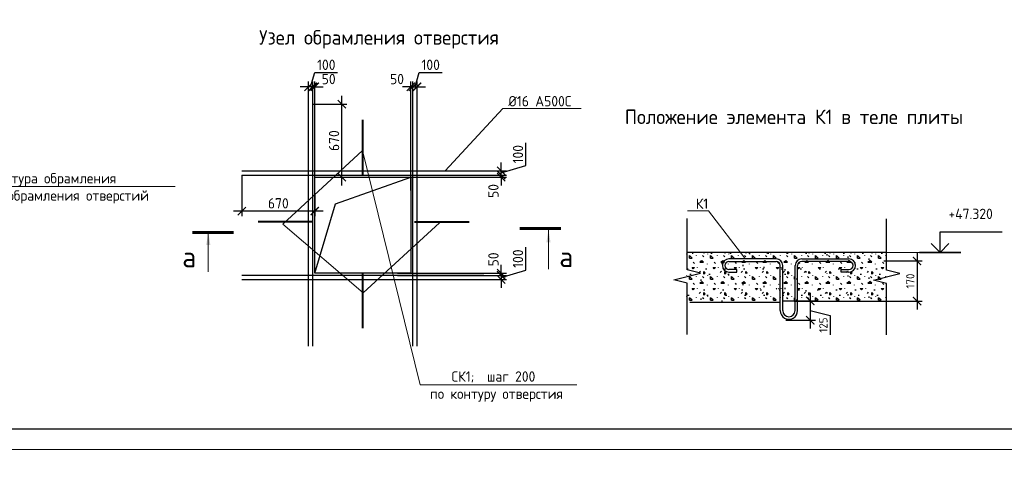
# Model space of a CAD drawing. Header units: millimetres. Extents: x -5898314 to 1055204, y -720802 to 1562611.
# Tile 252 of 256: x -70362 to -46559, y -111460 to -100546. Entities that reach past the tile are written whole.
import ezdxf
from ezdxf import colors
from ezdxf.entities.mleader import LeaderData, LeaderLine
from ezdxf.math import Vec2, Vec3

# ---------------------------------------------------------------- set-up
doc = ezdxf.new("R2010")
doc.units = ezdxf.units.MM
for name, color, linetype, lineweight in [('0 Фундамент', 5, 'Continuous', 30), ('_0.5', 94, 'Continuous', 50), ('A-ANNO-NOTE-1', 7, 'Continuous', 35), ('A-ANNO-NOTE-2', 7, 'Continuous', 18), ('G-ANNO-DIMS', 7, 'Continuous', 9), ('G-ANNO-DIMS-1', 7, 'Continuous', 18), ('Арм_хомуты', 133, 'Continuous', 18), ('Петля', 7, 'Continuous', 30), ('подоснова', 151, 'Continuous', 5), ('поз.', 2, 'Continuous', 25), ('размер', 1, 'Continuous', 25), ('РАЗМЕРЫ', 1, 'Continuous', 9), ('ТОНКИЕ', 7, 'Continuous', 9), ('Узлы', 7, 'Continuous', 0)]:
    doc.layers.add(name, color=color, linetype=linetype, lineweight=lineweight)
doc.layers.add('5Dimension', color=3, linetype='Continuous')
doc.layers.add('ТОЛСТЫЕ_ОСНОВНЫЕ', color=6, linetype='Continuous')
doc.styles.add('GOST-2.304_Type-B', font='GOST_Common.ttf')
doc.styles.add('ISOCPEUR', font='GOST_Common.ttf', dxfattribs={"height": 450})
doc.dimstyles.new('СПДС', dxfattribs={"dimscale": 100, "dimtxt": 2.5, "dimasz": 2, "dimexe": 1.25, "dimexo": 0, "dimtad": 1, "dimdec": 0, "dimrnd": 5, "dimtxsty": 'GOST-2.304_Type-B', "dimblk": 'ARCHTICK', "dimcen": 2.5, "dimdle": 2, "dimclrd": 1, "dimclre": 1, "dimclrt": 1, "dimadec": 0, "dimazin": 2, "dimtfac": 0.75, "dimtdec": 0, "dimtmove": 1, "dimatfit": 3, "dimfxl": 1, "dimtfillclr": 256, "dimtolj": 1, "dimarcsym": 1})

# ---------------------------------------------------------------- blocks, each defined once
blk = doc.blocks.new('*U1581')
at = {"layer": 'ТОЛСТЫЕ_ОСНОВНЫЕ', "color": 6}
blk.add_lwpolyline([(20, 5), (886, 5), (886, 415), (20, 415)], close=True, dxfattribs=at)
at = {"layer": 'ТОНКИЕ'}
blk.add_lwpolyline([(0, 0), (891, 0), (891, 420), (0, 420)], close=True, dxfattribs=at)
blk = doc.blocks.new('_ArchTick')
at = {"color": 0, "linetype": 'ByBlock', "const_width": 0.15}
blk.add_lwpolyline([(-0.5, -0.5), (0.5, 0.5)], dxfattribs=at)
blk = doc.blocks.new('*D982')
at = {"layer": 'DEFPOINTS', "color": 0, "lineweight": 0, "transparency": 16777216}
for p in [(-63279, -102587), (-62575, -102587), (-63229, -104350)]:
    blk.add_point(p, dxfattribs=at)
at = {"layer": 'размер', "color": 1, "lineweight": -2, "transparency": 16777216}
for p, q in [((-63279, -102587), (-62450, -102587)), ((-62575, -104550), (-62575, -102387)), ((-63229, -104350), (-62450, -104350))]:
    blk.add_line(p, q, dxfattribs=at)
at = {"layer": 'размер', "color": 1, "lineweight": -2, "transparency": 16777216, "xscale": 200, "yscale": 200, "zscale": 200}
for p, rotation in [((-62575, -102587), 90), ((-62575, -104350), 270)]:
    blk.add_blockref('_ArchTick', p, dxfattribs=dict(at, rotation=rotation))
at = {"layer": 'размер', "color": 1, "lineweight": 0, "transparency": 16777216, "insert": (-62763, -103469), "char_height": 250, "attachment_point": 5, "rotation": 90, "style": 'GOST-2.304_Type-B'}
blk.add_mtext('\\A1;670', dxfattribs=at)
blk = doc.blocks.new('*D983')
at = {"layer": 'DEFPOINTS', "color": 0, "lineweight": 0, "transparency": 16777216}
for p in [(-64992, -104300), (-63229, -104764), (-64992, -105172)]:
    blk.add_point(p, dxfattribs=at)
at = {"layer": 'размер', "color": 1, "lineweight": -2, "transparency": 16777216}
for p, q in [((-64992, -104300), (-64992, -105297)), ((-63229, -104764), (-63229, -105297)), ((-63029, -105172), (-65192, -105172))]:
    blk.add_line(p, q, dxfattribs=at)
at = {"layer": 'размер', "color": 1, "lineweight": -2, "transparency": 16777216, "xscale": 200, "yscale": 200, "zscale": 200, "rotation": 180}
blk.add_blockref('_ArchTick', (-64992, -105172), dxfattribs=at)
at = {"layer": 'размер', "color": 1, "lineweight": -2, "transparency": 16777216, "xscale": 200, "yscale": 200, "zscale": 200}
blk.add_blockref('_ArchTick', (-63229, -105172), dxfattribs=at)
at = {"layer": 'размер', "color": 1, "lineweight": 0, "transparency": 16777216, "insert": (-64110, -104984), "char_height": 250, "attachment_point": 5, "style": 'GOST-2.304_Type-B'}
blk.add_mtext('\\A1;670', dxfattribs=at)
blk = doc.blocks.new('*D984')
at = {"layer": 'DEFPOINTS', "color": 0, "lineweight": 0, "transparency": 16777216}
for p in [(-61232, -104300), (-61232, -104350), (-58722, -104300)]:
    blk.add_point(p, dxfattribs=at)
at = {"layer": 'размер', "color": 1, "lineweight": -2, "transparency": 16777216}
for p, q in [((-58722, -104300), (-58722, -104100)), ((-61232, -104300), (-58597, -104300)), ((-61232, -104350), (-58597, -104350)), ((-58722, -104350), (-58722, -104300)), ((-58722, -104350), (-58722, -104550))]:
    blk.add_line(p, q, dxfattribs=at)
at = {"layer": 'размер', "color": 1, "lineweight": -2, "transparency": 16777216, "xscale": 200, "yscale": 200, "zscale": 200}
for p, rotation in [((-58722, -104300), 270), ((-58722, -104350), 90)]:
    blk.add_blockref('_ArchTick', p, dxfattribs=dict(at, rotation=rotation))
at = {"layer": 'размер', "color": 1, "lineweight": 0, "transparency": 16777216, "insert": (-58910, -104686), "char_height": 250, "attachment_point": 5, "rotation": 90, "style": 'GOST-2.304_Type-B'}
blk.add_mtext('\\A1;50', dxfattribs=at)
blk = doc.blocks.new('*D985')
at = {"layer": 'DEFPOINTS', "color": 0, "lineweight": 0, "transparency": 16777216}
for p in [(-59142, -104200), (-58722, -104200), (-61232, -104300)]:
    blk.add_point(p, dxfattribs=at)
at = {"layer": 'размер', "color": 1, "lineweight": -2, "transparency": 16777216}
for p, q in [((-58128, -104072), (-58128, -103522)), ((-58722, -104200), (-58722, -104000)), ((-59142, -104200), (-58597, -104200)), ((-58722, -104250), (-58128, -104072)), ((-58722, -104300), (-58722, -104200)), ((-58722, -104300), (-58722, -104200)), ((-61232, -104300), (-58597, -104300)), ((-58722, -104300), (-58722, -104500))]:
    blk.add_line(p, q, dxfattribs=at)
at = {"layer": 'размер', "color": 1, "lineweight": -2, "transparency": 16777216, "xscale": 200, "yscale": 200, "zscale": 200}
for p, rotation in [((-58722, -104200), 270), ((-58722, -104300), 90)]:
    blk.add_blockref('_ArchTick', p, dxfattribs=dict(at, rotation=rotation))
at = {"layer": 'размер', "color": 1, "lineweight": 0, "transparency": 16777216, "insert": (-58316, -103797), "char_height": 250, "attachment_point": 5, "rotation": 90, "style": 'GOST-2.304_Type-B'}
blk.add_mtext('\\A1;100', dxfattribs=at)
blk = doc.blocks.new('*D976')
at = {"layer": 'DEFPOINTS', "color": 0, "lineweight": 0, "transparency": 16777216}
for p in [(-61232, -106674), (-61232, -106724), (-58722, -106724)]:
    blk.add_point(p, dxfattribs=at)
at = {"layer": 'размер', "color": 1, "lineweight": -2, "transparency": 16777216}
for p, q in [((-58722, -106674), (-58722, -106474)), ((-61232, -106674), (-58597, -106674)), ((-61232, -106724), (-58597, -106724)), ((-58722, -106674), (-58722, -106724)), ((-58722, -106724), (-58722, -106924))]:
    blk.add_line(p, q, dxfattribs=at)
at = {"layer": 'размер', "color": 1, "lineweight": -2, "transparency": 16777216, "xscale": 200, "yscale": 200, "zscale": 200}
for p, rotation in [((-58722, -106674), 270), ((-58722, -106724), 90)]:
    blk.add_blockref('_ArchTick', p, dxfattribs=dict(at, rotation=rotation))
at = {"layer": 'размер', "color": 1, "lineweight": 0, "transparency": 16777216, "insert": (-58910, -106339), "char_height": 250, "attachment_point": 5, "rotation": 90, "style": 'GOST-2.304_Type-B'}
blk.add_mtext('\\A1;50', dxfattribs=at)
blk = doc.blocks.new('*D977')
at = {"layer": 'DEFPOINTS', "color": 0, "lineweight": 0, "transparency": 16777216}
for p in [(-61232, -106724), (-59142, -106824), (-58722, -106824)]:
    blk.add_point(p, dxfattribs=at)
at = {"layer": 'размер', "color": 1, "lineweight": -2, "transparency": 16777216}
for p, q in [((-58128, -106596), (-58128, -106046)), ((-58722, -106724), (-58722, -106524)), ((-58722, -106774), (-58128, -106596)), ((-61232, -106724), (-58597, -106724)), ((-59142, -106824), (-58597, -106824)), ((-58722, -106724), (-58722, -106824)), ((-58722, -106724), (-58722, -106824)), ((-58722, -106824), (-58722, -107024))]:
    blk.add_line(p, q, dxfattribs=at)
at = {"layer": 'размер', "color": 1, "lineweight": -2, "transparency": 16777216, "xscale": 200, "yscale": 200, "zscale": 200}
for p, rotation in [((-58722, -106724), 270), ((-58722, -106824), 90)]:
    blk.add_blockref('_ArchTick', p, dxfattribs=dict(at, rotation=rotation))
at = {"layer": 'размер', "color": 1, "lineweight": 0, "transparency": 16777216, "insert": (-58316, -106321), "char_height": 250, "attachment_point": 5, "rotation": 90, "style": 'GOST-2.304_Type-B'}
blk.add_mtext('\\A1;100', dxfattribs=at)
blk = doc.blocks.new('*D978')
at = {"layer": 'DEFPOINTS', "color": 0, "lineweight": 0, "transparency": 16777216}
for p in [(-60855, -102167), (-60905, -104677), (-60855, -104677)]:
    blk.add_point(p, dxfattribs=at)
at = {"layer": 'размер', "color": 1, "lineweight": -2, "transparency": 16777216}
for p, q in [((-60905, -104677), (-60905, -102042)), ((-60855, -104677), (-60855, -102042)), ((-60905, -102167), (-61105, -102167)), ((-60905, -102167), (-60855, -102167)), ((-60855, -102167), (-60655, -102167))]:
    blk.add_line(p, q, dxfattribs=at)
at = {"layer": 'размер', "color": 1, "lineweight": -2, "transparency": 16777216, "xscale": 200, "yscale": 200, "zscale": 200}
blk.add_blockref('_ArchTick', (-60905, -102167), dxfattribs=at)
at = {"layer": 'размер', "color": 1, "lineweight": -2, "transparency": 16777216, "xscale": 200, "yscale": 200, "zscale": 200, "rotation": 180}
blk.add_blockref('_ArchTick', (-60855, -102167), dxfattribs=at)
at = {"layer": 'размер', "color": 1, "lineweight": 0, "transparency": 16777216, "insert": (-61241, -101980), "char_height": 250, "attachment_point": 5, "style": 'GOST-2.304_Type-B'}
blk.add_mtext('\\A1;50', dxfattribs=at)
blk = doc.blocks.new('*D979')
at = {"layer": 'DEFPOINTS', "color": 0, "lineweight": 0, "transparency": 16777216}
for p in [(-60755, -102167), (-60755, -102587), (-60855, -104677)]:
    blk.add_point(p, dxfattribs=at)
at = {"layer": 'размер', "color": 1, "lineweight": -2, "transparency": 16777216}
for p, q in [((-60805, -102167), (-60702, -101823)), ((-60702, -101823), (-60152, -101823)), ((-60855, -104677), (-60855, -102042)), ((-60755, -102587), (-60755, -102042)), ((-60855, -102167), (-61055, -102167)), ((-60855, -102167), (-60755, -102167)), ((-60855, -102167), (-60755, -102167)), ((-60755, -102167), (-60555, -102167))]:
    blk.add_line(p, q, dxfattribs=at)
at = {"layer": 'размер', "color": 1, "lineweight": -2, "transparency": 16777216, "xscale": 200, "yscale": 200, "zscale": 200}
blk.add_blockref('_ArchTick', (-60855, -102167), dxfattribs=at)
at = {"layer": 'размер', "color": 1, "lineweight": -2, "transparency": 16777216, "xscale": 200, "yscale": 200, "zscale": 200, "rotation": 180}
blk.add_blockref('_ArchTick', (-60755, -102167), dxfattribs=at)
at = {"layer": 'размер', "color": 1, "lineweight": 0, "transparency": 16777216, "insert": (-60427, -101636), "char_height": 250, "attachment_point": 5, "style": 'GOST-2.304_Type-B'}
blk.add_mtext('\\A1;100', dxfattribs=at)
blk = doc.blocks.new('*D980')
at = {"layer": 'DEFPOINTS', "color": 0, "lineweight": 0, "transparency": 16777216}
for p in [(-63279, -102167), (-63279, -104677), (-63229, -104677)]:
    blk.add_point(p, dxfattribs=at)
at = {"layer": 'размер', "color": 1, "lineweight": -2, "transparency": 16777216}
for p, q in [((-63279, -104677), (-63279, -102042)), ((-63229, -104677), (-63229, -102042)), ((-63279, -102167), (-63479, -102167)), ((-63229, -102167), (-63279, -102167)), ((-63229, -102167), (-63029, -102167))]:
    blk.add_line(p, q, dxfattribs=at)
at = {"layer": 'размер', "color": 1, "lineweight": -2, "transparency": 16777216, "xscale": 200, "yscale": 200, "zscale": 200}
blk.add_blockref('_ArchTick', (-63279, -102167), dxfattribs=at)
at = {"layer": 'размер', "color": 1, "lineweight": -2, "transparency": 16777216, "xscale": 200, "yscale": 200, "zscale": 200, "rotation": 180}
blk.add_blockref('_ArchTick', (-63229, -102167), dxfattribs=at)
at = {"layer": 'размер', "color": 1, "lineweight": 0, "transparency": 16777216, "insert": (-62893, -101980), "char_height": 250, "attachment_point": 5, "style": 'GOST-2.304_Type-B'}
blk.add_mtext('\\A1;50', dxfattribs=at)
blk = doc.blocks.new('*D981')
at = {"layer": 'DEFPOINTS', "color": 0, "lineweight": 0, "transparency": 16777216}
for p in [(-63379, -102167), (-63379, -102587), (-63279, -104677)]:
    blk.add_point(p, dxfattribs=at)
at = {"layer": 'размер', "color": 1, "lineweight": -2, "transparency": 16777216}
for p, q in [((-63329, -102167), (-63226, -101823)), ((-63226, -101823), (-62676, -101823)), ((-63379, -102587), (-63379, -102042)), ((-63279, -104677), (-63279, -102042)), ((-63379, -102167), (-63579, -102167)), ((-63279, -102167), (-63379, -102167)), ((-63279, -102167), (-63379, -102167)), ((-63279, -102167), (-63079, -102167))]:
    blk.add_line(p, q, dxfattribs=at)
at = {"layer": 'размер', "color": 1, "lineweight": -2, "transparency": 16777216, "xscale": 200, "yscale": 200, "zscale": 200}
blk.add_blockref('_ArchTick', (-63379, -102167), dxfattribs=at)
at = {"layer": 'размер', "color": 1, "lineweight": -2, "transparency": 16777216, "xscale": 200, "yscale": 200, "zscale": 200, "rotation": 180}
blk.add_blockref('_ArchTick', (-63279, -102167), dxfattribs=at)
at = {"layer": 'размер', "color": 1, "lineweight": 0, "transparency": 16777216, "insert": (-62951, -101636), "char_height": 250, "attachment_point": 5, "style": 'GOST-2.304_Type-B'}
blk.add_mtext('\\A1;100', dxfattribs=at)
blk = doc.blocks.new('_None')
blk = doc.blocks.new('*D1260')
at = {"layer": '_0.5', "color": 1, "lineweight": -2, "transparency": 16777216}
for p, q in [((-51923, -107344), (-51126, -107344)), ((-51251, -107144), (-51251, -108010)), ((-51251, -107577), (-50770, -107693)), ((-51838, -107810), (-51126, -107810)), ((-50770, -107693), (-50770, -108158))]:
    blk.add_line(p, q, dxfattribs=at)
at = {"layer": 'DEFPOINTS', "color": 0, "lineweight": 0, "transparency": 16777216}
for p in [(-51923, -107344), (-51838, -107810), (-51251, -107810)]:
    blk.add_point(p, dxfattribs=at)
at = {"layer": '_0.5', "color": 1, "lineweight": -2, "transparency": 16777216, "xscale": 200, "yscale": 200, "zscale": 200}
for p, rotation in [((-51251, -107344), 90), ((-51251, -107810), 270)]:
    blk.add_blockref('_ArchTick', p, dxfattribs=dict(at, rotation=rotation))
at = {"layer": '_0.5', "color": 1, "lineweight": 0, "transparency": 16777216, "insert": (-50933, -107925), "char_height": 200, "attachment_point": 5, "rotation": 90, "style": 'GOST-2.304_Type-B'}
blk.add_mtext('\\A1;125', dxfattribs=at)
blk = doc.blocks.new('Высотные отметки - Вверх-711287-Разрез 3-3')
at = {"layer": '0 Фундамент'}
for p, q in [((13237, 8150), (14737, 8150)), ((13237, 7650), (13237, 8150))]:
    blk.add_line(p, q, dxfattribs=at)
at = {"layer": 'A-ANNO-NOTE-1'}
blk.add_line((12737, 7650), (13737, 7650), dxfattribs=at)
at = {"layer": 'A-ANNO-NOTE-2'}
for q in [(13025, 7862), (13449, 7862)]:
    blk.add_line((13237, 7650), q, dxfattribs=at)
blk = doc.blocks.new('*D1527')
at = {"layer": '_0.5', "color": 1, "lineweight": -2, "transparency": 16777216}
for p, q in [((-49470, -106377), (-48543, -106377)), ((-48668, -106177), (-48668, -107548)), ((-49470, -107348), (-48543, -107348))]:
    blk.add_line(p, q, dxfattribs=at)
at = {"layer": 'DEFPOINTS', "color": 0, "lineweight": 0, "transparency": 16777216}
for p in [(-49470, -106377), (-49470, -107348), (-48668, -107348)]:
    blk.add_point(p, dxfattribs=at)
at = {"layer": '_0.5', "color": 1, "lineweight": -2, "transparency": 16777216, "xscale": 200, "yscale": 200, "zscale": 200}
for p, rotation in [((-48668, -106377), 90), ((-48668, -107348), 270)]:
    blk.add_blockref('_ArchTick', p, dxfattribs=dict(at, rotation=rotation))
at = {"layer": '_0.5', "color": 1, "lineweight": 0, "transparency": 16777216, "insert": (-48831, -106862), "char_height": 200, "attachment_point": 5, "rotation": 90, "style": 'GOST-2.304_Type-B'}
blk.add_mtext('\\A1;170', dxfattribs=at)

msp = doc.modelspace()

# ---------------------------------------------------------------- hatches: boundary and pattern name
at = {"layer": '5Dimension'}
h = msp.add_hatch(dxfattribs=at)
h.set_pattern_fill('CONCRE', color=256, scale=20, style=0)
h.set_pattern_definition([(0, (-120212.93, -135775.96), (508, 508), [63.5, -444.5]), (90, (-120212.93, -135775.96), (-508, 508), [63.5, -444.5]), (135, (-120149.43, -135775.96), (-508, 4e-14), [89.8026, -628.618]), (0, (-120149.43, -135490.2), (508, 508), [63.5, -444.5]), (45, (-120117.68, -135521.96), (4e-14, 508), [44.9013, -673.5192]), (135, (-120117.68, -135521.96), (-508, 4e-14), [44.9013, -673.5192]), (0, (-119958.93, -135363.2), (508, 508), [89.8026, -418.1974]), (45, (-119958.93, -135363.2), (4e-14, 508), [63.5, -654.9205]), (135, (-119869.12, -135363.2), (-508, 4e-14), [63.5, -654.9205]), (90, (-119863.7, -135648.96), (-508, 508), [63.5, -444.5]), (45, (-119863.68, -135648.96), (4e-14, 508), [44.9013, -673.5192]), (135, (-119831.93, -135617.2), (-508, 4e-14), [44.9013, -673.5192]), (0, (-120149.43, -135648.96), (508, 508), [31.75, -425.45]), (0, (-119768.43, -135521.96), (508, 508), [31.75, -425.45]), (90, (-119927.2, -135458.46), (-508, 508), [31.75, -425.45]), (135, (-119863.68, -135744.2), (-508, 4e-14), [44.9013, -673.5192]), (135, (-120085.93, -135394.96), (-508, 4e-14), [44.9013, -673.5192]), (45, (-119974.8, -135609.27), (4e-14, 508), [44.9013, -673.5192]), (90, (-120038.3, -135712.46), (-508, 508), [7.9375, -500.0625]), (90, (-120014.5, -135498.15), (-508, 508), [7.9375, -500.0625]), (90, (-119776.36, -135410.84), (-508, 508), [7.9375, -500.0625]), (90, (-119768.43, -135680.7), (-508, 508), [7.9375, -500.0625])])
edge = h.paths.add_edge_path()
edge.add_line((-54325.48, -106369.12), (-54236.16, -106392.61))
edge.add_line((-54236.16, -106392.61), (-54236.16, -106658.6))
edge.add_line((-54236.16, -106658.6), (-54146.85, -106682.09))
edge.add_line((-54146.85, -106682.09), (-54325.48, -106730.22))
edge.add_line((-54325.48, -106730.22), (-54236.16, -106753.71))
edge.add_line((-54236.16, -106753.71), (-54236.16, -107372.16))
edge.add_line((-54236.16, -107372.16), (-52060.01, -107372.16))
edge.add_line((-52060.01, -107372.16), (-52060.01, -106757.49))
edge.add_arc((-52100.01, -106757.49), 40, 0, 90)
edge.add_line((-52100.01, -106717.49), (-53182.76, -106717.49))
edge.add_line((-53182.76, -106717.49), (-53182.76, -106677.49))
edge.add_line((-53182.76, -106677.49), (-52100.01, -106677.49))
edge.add_arc((-52100.01, -106757.49), 80, 0.315688, 90, ccw=False)
edge.add_line((-52020.01, -106757.05), (-52020.01, -106757.49))
edge.add_line((-52020.01, -106757.49), (-52020.01, -107346.15))
edge.add_line((-52020.01, -107346.15), (-51620.02, -107346.15))
edge.add_line((-51620.02, -107346.15), (-51620.02, -106757.49))
edge.add_line((-51620.02, -106757.49), (-51620.02, -106757.05))
edge.add_arc((-51540.02, -106757.49), 80, 90, 179.684312, ccw=False)
edge.add_line((-51540.02, -106677.49), (-50457.27, -106677.49))
edge.add_line((-50457.27, -106677.49), (-50457.27, -106717.49))
edge.add_line((-50457.27, -106717.49), (-51540.02, -106717.49))
edge.add_arc((-51540.02, -106757.49), 40, 90, 180)
edge.add_line((-51580.02, -106757.49), (-51580.02, -107344.41))
edge.add_line((-51580.02, -107344.41), (-49403.86, -107344.41))
edge.add_line((-49403.86, -107344.41), (-49403.86, -106753.71))
edge.add_line((-49403.86, -106753.71), (-49314.55, -106730.22))
edge.add_line((-49314.55, -106730.22), (-49493.18, -106682.09))
edge.add_line((-49493.18, -106682.09), (-49403.86, -106658.6))
edge.add_line((-49403.86, -106658.6), (-49403.86, -106392.61))
edge.add_line((-49403.86, -106392.61), (-49314.55, -106369.12))
edge.add_line((-49314.55, -106369.12), (-49493.18, -106320.99))
edge.add_line((-49493.18, -106320.99), (-49403.86, -106297.5))
edge.add_line((-49403.86, -106297.5), (-49403.86, -106165.92))
edge.add_line((-49403.86, -106165.92), (-54236.16, -106165.92))
edge.add_line((-54236.16, -106165.92), (-54236.16, -106297.5))
edge.add_line((-54236.16, -106297.5), (-54146.85, -106320.99))
edge.add_line((-54146.85, -106320.99), (-54325.48, -106369.12))

# ---------------------------------------------------------------- linework, layer by layer
at = {"color": 0, "linetype": 'ByBlock', "lineweight": 30, "ltscale": 100}
for p, q in [((-63378.78, -108437.14), (-63378.78, -102587.14)), ((-63278.78, -108437.14), (-63278.78, -102587.14)), ((-60855.27, -108437.14), (-60855.27, -102587.14)), ((-60755.27, -108437.14), (-60755.27, -102587.14)), ((-64992.02, -104200.38), (-59142.02, -104200.38)), ((-64992.02, -104300.38), (-59142.02, -104300.38)), ((-64992.02, -106723.89), (-59142.02, -106723.89)), ((-64992.02, -106823.89), (-59142.02, -106823.89))]:
    msp.add_line(p, q, dxfattribs=at)
for p, q in [((-54236.16, -106165.92), (-49403.86, -106165.92)), ((-51642.85, -107344.41), (-49466.69, -107344.41)), ((-54161.12, -107372.16), (-51984.97, -107372.16))]:
    msp.add_line(p, q)
at = {"layer": 'Арм_хомуты', "lineweight": 40}
for p, q in [((-62071.67, -102964.42), (-62071.67, -104284.77)), ((-64598.42, -105423.96), (-63278.07, -105423.96)), ((-60815.26, -105429.71), (-59494.9, -105429.71)), ((-62071.67, -106682), (-62071.67, -108002.35))]:
    msp.add_line(p, q, dxfattribs=at)
at = {"layer": 'Петля', "ltscale": 5}
for p, q in [((-52075.56, -106326.09), (-53215.56, -106326.09)), ((-53215.56, -106386.09), (-52075.56, -106386.09)), ((-51455.56, -106326.09), (-50315.56, -106326.09)), ((-50315.56, -106386.09), (-51455.56, -106386.09))]:
    msp.add_line(p, q, dxfattribs=at)
at = {"layer": 'Петля', "ltscale": 10}
for p, q in [((-51975.56, -107577.25), (-51975.56, -106486.09)), ((-51915.56, -107576.09), (-51915.56, -106486.09)), ((-51615.56, -107576.09), (-51615.56, -106486.09)), ((-51555.56, -107576.09), (-51555.56, -106486.09))]:
    msp.add_line(p, q, dxfattribs=at)
at = {"layer": 'Петля', "ltscale": 5}
for points in [[(-53215.56, -106646.09), (-53025.56, -106646.09), (-53025.56, -106586.09), (-53215.56, -106586.09)], [(-50315.56, -106646.09), (-50505.56, -106646.09), (-50505.56, -106586.09), (-50315.56, -106586.09)]]:
    msp.add_lwpolyline(points, dxfattribs=at)
for centre, radius, start, end in [((-53215.56, -106486.09), 160, 90, 270), ((-53215.56, -106486.09), 160, 90, 180), ((-53215.56, -106486.09), 100, 90, 270), ((-53215.56, -106486.09), 100, 90, 180), ((-52075.56, -106486.09), 160, 0, 90), ((-52075.56, -106486.09), 100, 0, 90), ((-51455.56, -106486.09), 160, 90, 180), ((-51455.56, -106486.09), 100, 90, 180), ((-50315.56, -106486.09), 160, 270, 90), ((-50315.56, -106486.09), 160, 0, 90), ((-50315.56, -106486.09), 100, 270, 90), ((-50315.56, -106486.09), 100, 0, 90), ((-51765.56, -107576.67), 210, 179.841404, 0.158596)]:
    msp.add_arc(centre, radius, start, end, dxfattribs=at)
at = {"layer": 'Петля', "ltscale": 10}
msp.add_arc((-51765.56, -107576.09), 150, 180, 0, dxfattribs=at)
at = {"layer": 'поз.', "linetype": 'Continuous'}
for points in [[(-54226.57, -108154.43), (-54226.57, -106912.43), (-54546.57, -106832.43), (-53906.57, -106672.43), (-54226.57, -106592.43), (-54226.57, -105350.43)], [(-49405.15, -108159.78), (-49405.15, -106917.78), (-49725.15, -106837.78), (-49085.15, -106677.78), (-49405.15, -106597.78), (-49405.15, -105355.78)]]:
    msp.add_lwpolyline(points, dxfattribs=at)
at = {"layer": 'размер'}
msp.add_lwpolyline([(-63228.78, -104350.38), (-60905.27, -104350.38), (-60905.27, -106673.89), (-63228.78, -106673.89)], close=True, dxfattribs=at)
msp.add_lwpolyline([(-63228.78, -106673.89), (-62726.57, -104999.03), (-60905.27, -104350.38)], dxfattribs=at)
at = {"layer": 'РАЗМЕРЫ'}
msp.add_line((-47681.51, -106168.77), (-49418.25, -106168.77), dxfattribs=at)
at = {"layer": 'Узлы', "color": 1, "linetype": 'Continuous', "lineweight": 0}
for p, q in [((-57578.87, -105625.73, 3100), (-57578.87, -106575.73, 3100)), ((-65802.47, -105689.31, 3100), (-65802.47, -106639.31, 3100))]:
    msp.add_line(p, q, dxfattribs=at)
at = {"layer": 'Узлы', "color": 1, "linetype": 'Continuous', "lineweight": 0, "const_width": 70, "elevation": 3100}
for points in [[(-66191.89, -105689.31), (-65191.89, -105689.31)], [(-57278.87, -105590.73), (-58278.87, -105590.73)]]:
    msp.add_lwpolyline(points, dxfattribs=at)
at = {"layer": 'Узлы', "color": 1, "linetype": 'Continuous', "lineweight": 0}
for points in [[(-57578.87, -105625.73, 3100), (-57629.15, -105926.18, 3100), (-57528.59, -105926.18, 3100)], [(-65802.47, -105689.31, 3100), (-65852.75, -105989.76, 3100), (-65752.19, -105989.76, 3100)]]:
    msp.add_solid(points, dxfattribs=at)

# ---------------------------------------------------------------- block references
at = {"xscale": 100, "yscale": 100, "zscale": 100}
msp.add_blockref('*U1581', (-104886.91, -110930.12), dxfattribs=at)
at = {"layer": 'G-ANNO-DIMS'}
msp.add_blockref('Высотные отметки - Вверх-711287-Разрез 3-3', (-61349.83, -113818.77), dxfattribs=at)

# ---------------------------------------------------------------- texts
at = {"layer": 'G-ANNO-DIMS-1', "insert": (-47909.48, -105113.36), "char_height": 250, "width": 1150.2826, "attachment_point": 1, "line_spacing_factor": 1.149209, "style": 'ISOCPEUR'}
msp.add_mtext('+47.320', dxfattribs=at)
at = {"layer": 'Узлы', "color": 7, "linetype": 'Continuous', "lineweight": 0, "char_height": 350, "width": 9916.0684, "attachment_point": 3, "style": 'GOST-2.304_Type-B'}
for s, insert in [('\\pxqc;Узел обрамления отверстия', (-56718.31, -100798.88)), ('\\pxqc;Положение элемента К1 в теле плиты', (-46686.04, -102718.59))]:
    msp.add_mtext(s, dxfattribs=dict(at, insert=insert))
at = {"layer": 'Узлы', "color": 1, "linetype": 'Continuous', "lineweight": 0, "char_height": 500, "attachment_point": 5, "style": 'GOST-2.304_Type-B'}
for insert in [(-66264.63, -106279.74), (-57148.87, -106275.73, 3100)]:
    msp.add_mtext_dynamic_manual_height_columns('а', width=723.8798, gutter_width=25, heights=[0], dxfattribs=dict(at, insert=insert))

# ---------------------------------------------------------------- dimensions: what is measured, and where the dimension line sits
at = {"layer": '_0.5', "color": 1, "lineweight": 0}
dim = msp.add_linear_dim(base=(-48668.38, -107347.98), p1=(-49469.83, -106376.58), p2=(-49469.83, -107347.98), angle=90, text='170', dimstyle='СПДС', override={"dimtxt": 2}, dxfattribs=at)
dim.commit()
dim.dimension.update_dxf_attribs({"geometry": '*D1527', "text_midpoint": (-48830.88, -106862.28)})
dim = msp.add_linear_dim(base=(-51251.22, -107810.06), p1=(-51922.71, -107344.41), p2=(-51838.34, -107810.06), angle=90, text='125', dimstyle='СПДС', override={"dimtxt": 2}, dxfattribs=at)
dim.commit()
dim.dimension.update_dxf_attribs({"geometry": '*D1260', "text_midpoint": (-50770.27, -107755.1), "dimtype": 160})
at = {"layer": 'размер', "color": 146, "lineweight": 0, "true_color": 0x006272}
for base, p1, p2, angle, picture, middle in [((-63378.78, -102167.12), (-63278.78, -104677.02), (-63378.78, -102587.14), 180, '*D981', (-63163.15, -101635.87)), ((-58722.01, -106823.89), (-61231.91, -106723.89), (-59142.02, -106823.89), 270, '*D977', (-58315.76, -106533.26))]:
    dim = msp.add_linear_dim(base=base, p1=p1, p2=p2, angle=angle, dimstyle='СПДС', dxfattribs=at)
    dim.commit()
    dim.dimension.update_dxf_attribs({"geometry": picture, "text_midpoint": middle})
dim = msp.add_linear_dim(base=(-60755.27, -102167.12), p1=(-60855.27, -104677.02), p2=(-60755.27, -102587.14), dimstyle='СПДС', dxfattribs=at)
dim.commit()
dim.dimension.update_dxf_attribs({"geometry": '*D979', "text_midpoint": (-60639.65, -101635.87)})
for base, p1, p2, angle, picture, middle in [((-63278.78, -102167.12), (-63228.78, -104677.02), (-63278.78, -104677.02), 180, '*D980', (-62893.44, -102167.12)), ((-58722.01, -106723.89), (-61231.91, -106673.89), (-61231.91, -106723.89), 270, '*D976', (-58722.01, -106338.55))]:
    dim = msp.add_linear_dim(base=base, p1=p1, p2=p2, angle=angle, dimstyle='СПДС', dxfattribs=at)
    dim.commit()
    dim.dimension.update_dxf_attribs({"geometry": picture, "text_midpoint": middle, "dimtype": 160})
dim = msp.add_linear_dim(base=(-60855.27, -102167.12), p1=(-60905.27, -104677.02), p2=(-60855.27, -104677.02), dimstyle='СПДС', dxfattribs=at)
dim.commit()
dim.dimension.update_dxf_attribs({"geometry": '*D978', "text_midpoint": (-61240.61, -102167.12), "dimtype": 160})
at = {"layer": 'размер', "color": 146, "lineweight": 0}
dim = msp.add_linear_dim(base=(-62575.05, -102587.14), p1=(-63228.78, -104350.38), p2=(-63278.78, -102587.14), angle=90, text='670', dimstyle='СПДС', dxfattribs=at)
dim.commit()
dim.dimension.update_dxf_attribs({"geometry": '*D982', "text_midpoint": (-62762.55, -103468.76)})
dim = msp.add_linear_dim(base=(-58722.01, -104200.38), p1=(-61231.91, -104300.38), p2=(-59142.02, -104200.38), angle=90, dimstyle='СПДС', dxfattribs=at)
dim.commit()
dim.dimension.update_dxf_attribs({"geometry": '*D985', "text_midpoint": (-58315.76, -104009.76)})
dim = msp.add_linear_dim(base=(-58722.01, -104300.38), p1=(-61231.91, -104350.38), p2=(-61231.91, -104300.38), angle=90, dimstyle='СПДС', dxfattribs=at)
dim.commit()
dim.dimension.update_dxf_attribs({"geometry": '*D984', "text_midpoint": (-58722.01, -104685.72), "dimtype": 160})
dim = msp.add_linear_dim(base=(-64992.02, -105171.53), p1=(-63228.78, -104763.85), p2=(-64992.02, -104300.38), text='670', dimstyle='СПДС', dxfattribs=at)
dim.commit()
dim.dimension.update_dxf_attribs({"geometry": '*D983', "text_midpoint": (-64110.4, -104984.03)})

# ---------------------------------------------------------------- leaders
at = {"layer": 'подоснова', "color": 2, "lineweight": 0, "ltscale": 0.3}
ml = msp.add_multileader_mtext('Standard', dxfattribs=at)
ml.set_content(' %%C16 А500С ', color=2, style='GOST-2.304_Type-B')
ml.set_leader_properties(color=256, linetype='ByLayer', lineweight=15)
ml.set_arrow_properties(name='NONE')
ml.build(insert=Vec2(0, 0))
ml.multileader.update_dxf_attribs({"text_left_attachment_type": 6, "text_right_attachment_type": 6, "dogleg_length": 0.1, "arrow_head_size": 18})
ctx = ml.context
ctx.base_point, ctx.char_height, ctx.arrow_head_size, ctx.landing_gap_size, ctx.plane_origin = Vec3(-58680.36, -102691.02), 250, 18, 20, Vec3(-63795.5, -93419.45)
ctx.left_attachment, ctx.right_attachment, ctx.text_align_type = 6, 6, 1
notes = []
notes.append((ctx, [(0, (1, 1, 0), (-58680.46, -102691.02), (1, 0), 0.1, [(0, [(-60073.8, -104200.38)], 0, [])])]))
ctx.mtext.insert, ctx.mtext.alignment, ctx.mtext.flow_direction = Vec3(-57862.26, -102391.02), 2, 5
ml = msp.add_multileader_mtext('Standard', dxfattribs=at)
ml.set_content('СК1;  шаг 200\\P по контуру отверстия', color=2, style='GOST-2.304_Type-B')
ml.set_leader_properties(color=256, linetype='ByLayer', lineweight=15)
ml.set_arrow_properties(name='NONE')
ml.build(insert=Vec2(0, 0))
ml.multileader.update_dxf_attribs({"text_left_attachment_type": 6, "text_right_attachment_type": 6, "dogleg_length": 0.1, "arrow_head_size": 18})
ctx = ml.context
ctx.base_point, ctx.char_height, ctx.arrow_head_size, ctx.landing_gap_size, ctx.plane_origin = Vec3(-60683.59, -109369.09), 250, 18, 20, Vec3(-70704.15, -99493.9)
ctx.left_attachment, ctx.right_attachment, ctx.text_align_type = 6, 6, 1
notes.append((ctx, [(0, (1, 1, 0), (-60683.69, -109369.09), (1, 0), 0.1, [(2, [(-60213.02, -105454.6), (-62059.2, -107149.16), (-63998.8, -105485.85), (-62073.67, -103704.54)], 0, [])])]))
ctx.mtext.insert, ctx.mtext.alignment, ctx.mtext.flow_direction = Vec3(-58910.18, -109044.09), 2, 5
at = {"layer": 'подоснова', "color": 2, "ltscale": 0.3}
ml = msp.add_multileader_mtext('Standard', dxfattribs=at)
ml.set_content('арматура обрамления \\P(см. узел обрамления отверстий', color=2, style='GOST-2.304_Type-B')
ml.set_leader_properties(color=256, linetype='ByLayer', lineweight=15)
ml.set_arrow_properties(name='NONE')
ml.build(insert=Vec2(0, 0))
ml.multileader.update_dxf_attribs({"text_left_attachment_type": 6, "text_right_attachment_type": 6, "dogleg_length": 0.1, "arrow_head_size": 18})
ctx = ml.context
ctx.base_point, ctx.char_height, ctx.arrow_head_size, ctx.landing_gap_size, ctx.plane_origin = Vec3(-72104.83, -104578.45), 250, 18, 20, Vec3(-71154.2, -100196.55)
ctx.left_attachment, ctx.right_attachment, ctx.text_align_type = 6, 6, 1
notes.append((ctx, [(0, (1, 1, 0), (-72104.93, -104578.45), (1, 0), 0.1, [(3, [(-74207.84, -106534.3), (-73174.34, -107825.77), (-73184.18, -106761.95), (-74254.79, -107757.31)], 0, [])])]))
ctx.mtext.insert, ctx.mtext.alignment, ctx.mtext.flow_direction = Vec3(-69650.17, -104253.45), 2, 5
at = {"layer": 'подоснова', "color": 2, "lineweight": 0, "ltscale": 0.3}
ml = msp.add_multileader_mtext('Standard', dxfattribs=at)
ml.set_content('К1 ', color=2, style='GOST-2.304_Type-B')
ml.set_leader_properties(color=256, linetype='ByLayer', lineweight=15)
ml.set_arrow_properties(name='NONE')
ml.build(insert=Vec2(0, 0))
ml.multileader.update_dxf_attribs({"text_left_attachment_type": 6, "text_right_attachment_type": 6, "dogleg_length": 0.1, "arrow_head_size": 18})
ctx = ml.context
ctx.base_point, ctx.char_height, ctx.arrow_head_size, ctx.landing_gap_size, ctx.plane_origin = Vec3(-54024.67, -105168.15), 250, 18, 20, Vec3(-59139.81, -95896.58)
ctx.left_attachment, ctx.right_attachment, ctx.text_align_type = 6, 6, 1
notes.append((ctx, [(1, (1, 1, 0), (-53709.57, -105168.15), (-1, 0), 0.1, [(0, [(-52830.17, -106312.67)], 0, [])])]))
ctx.mtext.insert, ctx.mtext.alignment, ctx.mtext.flow_direction = Vec3(-53867.17, -104868.15), 2, 5
for ctx, leaders in notes:
    for number, flags, end, landing, length, lines in leaders:
        leader = LeaderData()
        leader.index, (leader.has_last_leader_line, leader.has_dogleg_vector, leader.attachment_direction) = number, flags
        leader.last_leader_point, leader.dogleg_vector, leader.dogleg_length = Vec3(end), Vec3(landing), length
        for number, points, colour, breaks in lines:
            line = LeaderLine()
            line.index, line.vertices, line.color, line.breaks = number, Vec3.list(points), colors.encode_raw_color(colour), breaks
            leader.lines.append(line)
        ctx.leaders.append(leader)

doc.saveas('drawing.dxf')
